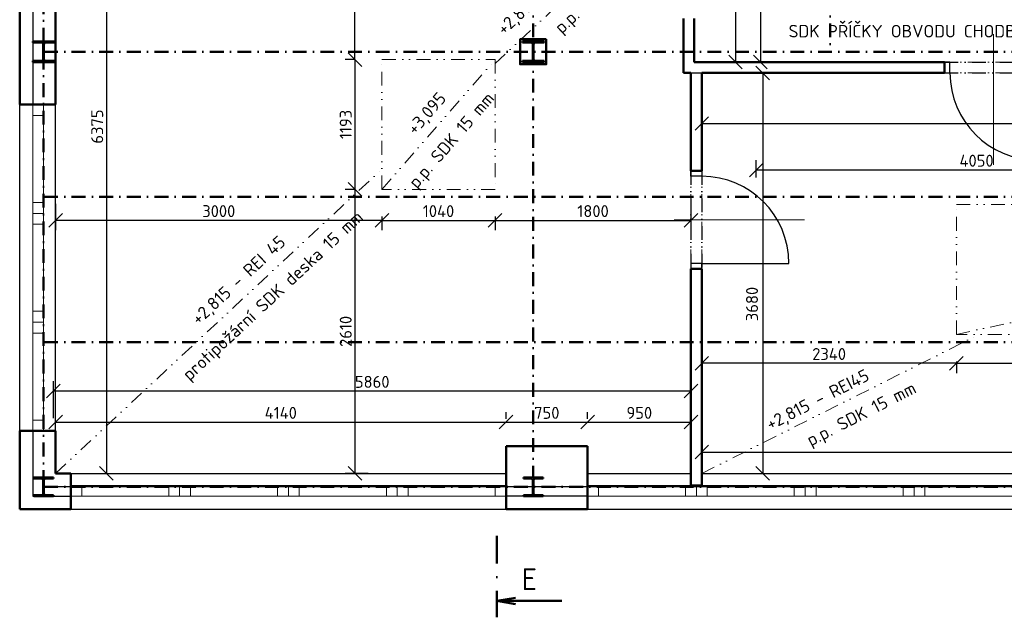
# Model space of a CAD drawing. Header units: millimetres. Extents: x -118752 to 407724, y -73278 to 155058.
# Tile 4 of 256: x -36040 to -26990, y -38981 to -33489. Entities that reach past the tile are written whole.
import ezdxf
from ezdxf.enums import TextEntityAlignment as Align

# ---------------------------------------------------------------- set-up
doc = ezdxf.new("R2010")
doc.units = ezdxf.units.MM
doc.header["$LTSCALE"] = 10
doc.linetypes.add('DASHDOT', pattern=[25.4, 12.7, -6.35, 0, -6.35])
doc.linetypes.add('DIVIDE', pattern=[31.75, 12.7, -6.35, 0, -6.35, 0, -6.35])
for name, color, linetype, lineweight in [('CKDVERE_', 7, 'Continuous', 25), ('CKDVERE_NADROVINOU', 1, 'DASHDOT', 18), ('CKDVERE_OSY', 1, 'Continuous', 18), ('CKDVERE_ZARUBNE_RAM', 5, 'Continuous', 25), ('CKKOTY', 3, 'Continuous', 25), ('CKOKNA', 1, 'Continuous', 18), ('CKPOPIS_POHLED', 3, 'Continuous', 25), ('CKREZY_OZNACENI', 4, 'DASHDOT', 50), ('CKSTENY_NADROVINOU', 7, 'DASHDOT', 25), ('CKSTENY_PODROVINOU', 7, 'Continuous', 25), ('CKSTENY_REZ', 6, 'Continuous', 50), ('CKTEXTY_MALE', 3, 'Continuous', 18), ('CSPROFILY_REZY', 4, 'Continuous', 50), ('podhledy', 7, 'Continuous', 20), ('pohledy', 7, 'Continuous', 25)]:
    doc.layers.add(name, color=color, linetype=linetype, lineweight=lineweight)
doc.styles.get("Standard").update_dxf_attribs({"font": 'isocpeur.ttf'})
doc.dimstyles.new('CADKON', dxfattribs={"dimscale": 50, "dimtxt": 2.2, "dimasz": 2.5, "dimexe": 1.8, "dimexo": 5, "dimgap": 0.6, "dimtad": 1, "dimrnd": 1, "dimtxsty": 'Standard', "dimblk1": 'OBLIQUE', "dimblk2": 'OBLIQUE', "dimsah": 1, "dimcen": 2.5, "dimadec": 1, "dimazin": 2, "dimtfac": 1, "dimtdec": 4, "dimtix": 1, "dimtmove": 2, "dimatfit": 3, "dimldrblk": 'OPEN30', "dimfxl": 5, "dimfxlon": 1, "dimtolj": 1, "dimarcsym": 0})

# ---------------------------------------------------------------- blocks, each defined once
blk = doc.blocks.new('CK_S_EXT_HEAHEA180')
for p, q in [((-90, 85.5), (90, 85.5)), ((-90, 85.5), (-90, 76)), ((-90, 76), (-18, 76)), ((-3, -61), (-3, 61)), ((3, -61), (3, 61)), ((90, 76), (18, 76)), ((90, 85.5), (90, 76)), ((-90, -85.5), (-90, -76)), ((-90, -76), (-18, -76)), ((-90, -85.5), (90, -85.5)), ((90, -76), (18, -76)), ((90, -85.5), (90, -76))]:
    blk.add_line(p, q)
for centre, start, end in [((-18, 61), 0, 90), ((18, 61), 90, 180), ((-18, -61), 270, 0), ((18, -61), 180, 270)]:
    blk.add_arc(centre, 15, start, end)
blk = doc.blocks.new('CK_S_EXT_HEAHEA200')
for p, q in [((-100, 95), (100, 95)), ((-100, 95), (-100, 85)), ((100, 95), (100, 85)), ((-100, 85), (-21.25, 85)), ((-3.25, -67), (-3.25, 67)), ((3.25, -67), (3.25, 67)), ((100, 85), (21.25, 85)), ((-100, -95), (-100, -85)), ((-100, -85), (-21.25, -85)), ((100, -85), (21.25, -85)), ((100, -95), (100, -85)), ((-100, -95), (100, -95))]:
    blk.add_line(p, q)
for centre, start, end in [((-21.25, 67), 0, 90), ((21.25, 67), 90, 180), ((-21.25, -67), 270, 0), ((21.25, -67), 180, 270)]:
    blk.add_arc(centre, 18, start, end)
blk = doc.blocks.new('_OBLIQUE')
at = {"color": 0, "linetype": 'ByBlock'}
blk.add_line((-0.5, -0.5), (0.5, 0.5), dxfattribs=at)
blk = doc.blocks.new('*D9862')
at = {"layer": 'CKKOTY', "color": 0, "lineweight": -2}
for p, q in [((-35460.5, -31283), (-35153.1, -31283)), ((-35243.1, -31283), (-35243.1, -37658.5)), ((-35460.5, -37658.5), (-35153.1, -37658.5))]:
    blk.add_line(p, q, dxfattribs=at)
at = {"layer": 'Defpoints', "color": 0}
for p in [(-35710.5, -31283), (-35710.5, -37658.5), (-35243.1, -37658.5)]:
    blk.add_point(p, dxfattribs=at)
at = {"layer": 'CKKOTY', "color": 0, "lineweight": -2, "xscale": 125, "yscale": 125, "zscale": 125}
for p, rotation in [((-35243.1, -31283), 90), ((-35243.1, -37658.5), 270)]:
    blk.add_blockref('_OBLIQUE', p, dxfattribs=dict(at, rotation=rotation))
at = {"layer": 'CKKOTY', "color": 0, "insert": (-35328.1, -34470.7), "char_height": 110, "attachment_point": 5, "rotation": 90}
blk.add_mtext('\\A1;6375', dxfattribs=at)
blk = doc.blocks.new('_Open30')
at = {"color": 0, "lineweight": -2}
for p, q in [((-1, 0.268), (0, 0)), ((0, 0), (-1, -0.268)), ((0, 0), (-1, 0))]:
    blk.add_line(p, q, dxfattribs=at)
blk = doc.blocks.new('*D9865')
at = {"layer": 'CKKOTY', "color": 0, "lineweight": -2}
for p, q in [((-35710.5, -37408.5), (-35710.5, -37097.2)), ((-31570.5, -37158.5), (-31570.5, -37097.2)), ((-35710.5, -37187.2), (-31570.5, -37187.2))]:
    blk.add_line(p, q, dxfattribs=at)
at = {"layer": 'Defpoints', "color": 0}
for p in [(-31570.5, -37187.2), (-31570.5, -37408.5), (-35710.5, -37658.5)]:
    blk.add_point(p, dxfattribs=at)
at = {"layer": 'CKKOTY', "color": 0, "lineweight": -2, "xscale": 125, "yscale": 125, "zscale": 125, "rotation": 180}
blk.add_blockref('_OBLIQUE', (-35710.5, -37187.2), dxfattribs=at)
at = {"layer": 'CKKOTY', "color": 0, "lineweight": -2, "xscale": 125, "yscale": 125, "zscale": 125}
blk.add_blockref('_OBLIQUE', (-31570.5, -37187.2), dxfattribs=at)
at = {"layer": 'CKKOTY', "color": 0, "insert": (-33640.5, -37102.2), "char_height": 110, "attachment_point": 5}
blk.add_mtext('\\A1;4140', dxfattribs=at)
blk = doc.blocks.new('*D9866')
at = {"layer": 'CKKOTY', "color": 0, "lineweight": -2}
for p, q in [((-31570.5, -37158.5), (-31570.5, -37097.2)), ((-30820.5, -37158.5), (-30820.5, -37097.2)), ((-31570.5, -37187.2), (-30820.5, -37187.2))]:
    blk.add_line(p, q, dxfattribs=at)
at = {"layer": 'Defpoints', "color": 0}
for p in [(-30820.5, -37187.2), (-31570.5, -37408.5), (-30820.5, -37408.5)]:
    blk.add_point(p, dxfattribs=at)
at = {"layer": 'CKKOTY', "color": 0, "lineweight": -2, "xscale": 125, "yscale": 125, "zscale": 125, "rotation": 180}
blk.add_blockref('_OBLIQUE', (-31570.5, -37187.2), dxfattribs=at)
at = {"layer": 'CKKOTY', "color": 0, "lineweight": -2, "xscale": 125, "yscale": 125, "zscale": 125}
blk.add_blockref('_OBLIQUE', (-30820.5, -37187.2), dxfattribs=at)
at = {"layer": 'CKKOTY', "color": 0, "insert": (-31195.5, -37102.2), "char_height": 110, "attachment_point": 5}
blk.add_mtext('\\A1;750', dxfattribs=at)
blk = doc.blocks.new('*D9867')
at = {"layer": 'CKKOTY', "color": 0, "lineweight": -2}
for p, q in [((-30820.5, -37158.5), (-30820.5, -37097.2)), ((-29870.5, -37408.5), (-29870.5, -37097.2)), ((-30820.5, -37187.2), (-29870.5, -37187.2))]:
    blk.add_line(p, q, dxfattribs=at)
at = {"layer": 'Defpoints', "color": 0}
for p in [(-29870.5, -37187.2), (-30820.5, -37408.5), (-29870.5, -37658.5)]:
    blk.add_point(p, dxfattribs=at)
at = {"layer": 'CKKOTY', "color": 0, "lineweight": -2, "xscale": 125, "yscale": 125, "zscale": 125, "rotation": 180}
blk.add_blockref('_OBLIQUE', (-30820.5, -37187.2), dxfattribs=at)
at = {"layer": 'CKKOTY', "color": 0, "lineweight": -2, "xscale": 125, "yscale": 125, "zscale": 125}
blk.add_blockref('_OBLIQUE', (-29870.5, -37187.2), dxfattribs=at)
at = {"layer": 'CKKOTY', "color": 0, "insert": (-30345.5, -37102.2), "char_height": 110, "attachment_point": 5}
blk.add_mtext('\\A1;950', dxfattribs=at)
blk = doc.blocks.new('*D9868')
at = {"layer": 'CKKOTY', "color": 0, "lineweight": -2}
for p, q in [((-35730.5, -37152.3), (-35730.5, -36812.3)), ((-29870.5, -37152.3), (-29870.5, -36812.3)), ((-29870.5, -36902.3), (-35730.5, -36902.3))]:
    blk.add_line(p, q, dxfattribs=at)
at = {"layer": 'Defpoints', "color": 0}
for p in [(-35730.5, -36902.3), (-35730.5, -37658.5), (-29870.5, -37658.5)]:
    blk.add_point(p, dxfattribs=at)
at = {"layer": 'CKKOTY', "color": 0, "lineweight": -2, "xscale": 125, "yscale": 125, "zscale": 125, "rotation": 180}
blk.add_blockref('_OBLIQUE', (-35730.5, -36902.3), dxfattribs=at)
at = {"layer": 'CKKOTY', "color": 0, "lineweight": -2, "xscale": 125, "yscale": 125, "zscale": 125}
blk.add_blockref('_OBLIQUE', (-29870.5, -36902.3), dxfattribs=at)
at = {"layer": 'CKKOTY', "color": 0, "insert": (-32800.5, -36817.3), "char_height": 110, "attachment_point": 5}
blk.add_mtext('\\A1;5860', dxfattribs=at)
blk = doc.blocks.new('*D9869')
at = {"layer": 'CKKOTY', "color": 0, "lineweight": -2}
for p, q in [((-32710.5, -35298), (-32710.5, -35423)), ((-32710.5, -35333), (-31670.5, -35333)), ((-31670.5, -35298), (-31670.5, -35423))]:
    blk.add_line(p, q, dxfattribs=at)
at = {"layer": 'Defpoints', "color": 0}
for p in [(-32710.5, -35048), (-31670.5, -35048), (-31670.5, -35333)]:
    blk.add_point(p, dxfattribs=at)
at = {"layer": 'CKKOTY', "color": 0, "lineweight": -2, "xscale": 125, "yscale": 125, "zscale": 125, "rotation": 180}
blk.add_blockref('_OBLIQUE', (-32710.5, -35333), dxfattribs=at)
at = {"layer": 'CKKOTY', "color": 0, "lineweight": -2, "xscale": 125, "yscale": 125, "zscale": 125}
blk.add_blockref('_OBLIQUE', (-31670.5, -35333), dxfattribs=at)
at = {"layer": 'CKKOTY', "color": 0, "insert": (-32190.5, -35248), "char_height": 110, "attachment_point": 5}
blk.add_mtext('\\A1;1040', dxfattribs=at)
blk = doc.blocks.new('*D9870')
at = {"layer": 'CKKOTY', "color": 0, "lineweight": -2}
for p, q in [((-29870.5, -35178), (-29870.5, -35423)), ((-31670.5, -35298), (-31670.5, -35423)), ((-31670.5, -35333), (-29870.5, -35333))]:
    blk.add_line(p, q, dxfattribs=at)
at = {"layer": 'Defpoints', "color": 0}
for p in [(-29870.5, -34928), (-31670.5, -35048), (-29870.5, -35333)]:
    blk.add_point(p, dxfattribs=at)
at = {"layer": 'CKKOTY', "color": 0, "lineweight": -2, "xscale": 125, "yscale": 125, "zscale": 125, "rotation": 180}
blk.add_blockref('_OBLIQUE', (-31670.5, -35333), dxfattribs=at)
at = {"layer": 'CKKOTY', "color": 0, "lineweight": -2, "xscale": 125, "yscale": 125, "zscale": 125}
blk.add_blockref('_OBLIQUE', (-29870.5, -35333), dxfattribs=at)
at = {"layer": 'CKKOTY', "color": 0, "insert": (-30770.5, -35248), "char_height": 110, "attachment_point": 5}
blk.add_mtext('\\A1;1800', dxfattribs=at)
blk = doc.blocks.new('*D9871')
at = {"layer": 'CKKOTY', "color": 0, "lineweight": -2}
for p, q in [((-35710.5, -35181.5), (-35710.5, -35423)), ((-32710.5, -35333), (-35710.5, -35333)), ((-32710.5, -35298), (-32710.5, -35423))]:
    blk.add_line(p, q, dxfattribs=at)
at = {"layer": 'Defpoints', "color": 0}
for p in [(-35710.5, -34931.5), (-32710.5, -35048), (-35710.5, -35333)]:
    blk.add_point(p, dxfattribs=at)
at = {"layer": 'CKKOTY', "color": 0, "lineweight": -2, "xscale": 125, "yscale": 125, "zscale": 125, "rotation": 180}
blk.add_blockref('_OBLIQUE', (-35710.5, -35333), dxfattribs=at)
at = {"layer": 'CKKOTY', "color": 0, "lineweight": -2, "xscale": 125, "yscale": 125, "zscale": 125}
blk.add_blockref('_OBLIQUE', (-32710.5, -35333), dxfattribs=at)
at = {"layer": 'CKKOTY', "color": 0, "insert": (-34210.5, -35248), "char_height": 110, "attachment_point": 5}
blk.add_mtext('\\A1;3000', dxfattribs=at)
blk = doc.blocks.new('*D9872')
at = {"layer": 'CKKOTY', "color": 0, "lineweight": -2}
for p, q in [((-32960.5, -33855), (-33049, -33855)), ((-32959, -33855), (-32959, -35048)), ((-32960.5, -35048), (-33049, -35048))]:
    blk.add_line(p, q, dxfattribs=at)
at = {"layer": 'Defpoints', "color": 0}
for p in [(-32710.5, -33855), (-32959, -35048), (-32710.5, -35048)]:
    blk.add_point(p, dxfattribs=at)
at = {"layer": 'CKKOTY', "color": 0, "lineweight": -2, "xscale": 125, "yscale": 125, "zscale": 125}
for p, rotation in [((-32959, -33855), 90), ((-32959, -35048), 270)]:
    blk.add_blockref('_OBLIQUE', p, dxfattribs=dict(at, rotation=rotation))
at = {"layer": 'CKKOTY', "color": 0, "insert": (-33044, -34451.5), "char_height": 110, "attachment_point": 5, "rotation": 90}
blk.add_mtext('\\A1;1193', dxfattribs=at)
blk = doc.blocks.new('*D9873')
at = {"layer": 'CKKOTY', "color": 0, "lineweight": -2}
for p, q in [((-32960.5, -35048), (-33049, -35048)), ((-32959, -35048), (-32959, -37658.5)), ((-32836.3, -37658.5), (-33049, -37658.5))]:
    blk.add_line(p, q, dxfattribs=at)
at = {"layer": 'Defpoints', "color": 0}
for p in [(-32710.5, -35048), (-32959, -37658.5), (-32586.3, -37658.5)]:
    blk.add_point(p, dxfattribs=at)
at = {"layer": 'CKKOTY', "color": 0, "lineweight": -2, "xscale": 125, "yscale": 125, "zscale": 125}
for p, rotation in [((-32959, -35048), 90), ((-32959, -37658.5), 270)]:
    blk.add_blockref('_OBLIQUE', p, dxfattribs=dict(at, rotation=rotation))
at = {"layer": 'CKKOTY', "color": 0, "insert": (-33044, -36353.2), "char_height": 110, "attachment_point": 5, "rotation": 90}
blk.add_mtext('\\A1;2610', dxfattribs=at)
blk = doc.blocks.new('*D9874')
at = {"layer": 'CKKOTY', "color": 0, "lineweight": -2}
for p, q in [((-32709, -32278), (-33049, -32278)), ((-32959, -33855), (-32959, -32278)), ((-32960.5, -33855), (-33049, -33855))]:
    blk.add_line(p, q, dxfattribs=at)
at = {"layer": 'Defpoints', "color": 0}
for p in [(-32959, -32278), (-31990.5, -32278), (-32710.5, -33855)]:
    blk.add_point(p, dxfattribs=at)
at = {"layer": 'CKKOTY', "color": 0, "lineweight": -2, "xscale": 125, "yscale": 125, "zscale": 125}
for p, rotation in [((-32959, -32278), 90), ((-32959, -33855), 270)]:
    blk.add_blockref('_OBLIQUE', p, dxfattribs=dict(at, rotation=rotation))
at = {"layer": 'CKKOTY', "color": 0, "insert": (-33044, -33066.5), "char_height": 110, "attachment_point": 5, "rotation": 90}
blk.add_mtext('\\A1;1577', dxfattribs=at)
blk = doc.blocks.new('*D9876')
at = {"layer": 'CKKOTY', "color": 0, "lineweight": -2}
for p, q in [((-27430.5, -36631), (-27430.5, -36736.5)), ((-27430.5, -36646.5), (-21930.5, -36646.5)), ((-21930.5, -36631), (-21930.5, -36736.5))]:
    blk.add_line(p, q, dxfattribs=at)
at = {"layer": 'Defpoints', "color": 0}
for p in [(-27430.5, -36381), (-21930.5, -36381), (-21930.5, -36646.5)]:
    blk.add_point(p, dxfattribs=at)
at = {"layer": 'CKKOTY', "color": 0, "lineweight": -2, "xscale": 125, "yscale": 125, "zscale": 125, "rotation": 180}
blk.add_blockref('_OBLIQUE', (-27430.5, -36646.5), dxfattribs=at)
at = {"layer": 'CKKOTY', "color": 0, "lineweight": -2, "xscale": 125, "yscale": 125, "zscale": 125}
blk.add_blockref('_OBLIQUE', (-21930.5, -36646.5), dxfattribs=at)
at = {"layer": 'CKKOTY', "color": 0, "insert": (-24680.5, -36561.5), "char_height": 110, "attachment_point": 5}
blk.add_mtext('\\A1;5500', dxfattribs=at)
blk = doc.blocks.new('*D9878')
at = {"layer": 'CKKOTY', "color": 0, "lineweight": -2}
for p, q in [((-29770.5, -36581.9), (-29770.5, -36736.5)), ((-27430.5, -36646.5), (-29770.5, -36646.5)), ((-27430.5, -36631), (-27430.5, -36736.5))]:
    blk.add_line(p, q, dxfattribs=at)
at = {"layer": 'Defpoints', "color": 0}
for p in [(-29770.5, -36331.9), (-27430.5, -36381), (-29770.5, -36646.5)]:
    blk.add_point(p, dxfattribs=at)
at = {"layer": 'CKKOTY', "color": 0, "lineweight": -2, "xscale": 125, "yscale": 125, "zscale": 125, "rotation": 180}
blk.add_blockref('_OBLIQUE', (-29770.5, -36646.5), dxfattribs=at)
at = {"layer": 'CKKOTY', "color": 0, "lineweight": -2, "xscale": 125, "yscale": 125, "zscale": 125}
blk.add_blockref('_OBLIQUE', (-27430.5, -36646.5), dxfattribs=at)
at = {"layer": 'CKKOTY', "color": 0, "insert": (-28600.5, -36561.5), "char_height": 110, "attachment_point": 5}
blk.add_mtext('\\A1;2340', dxfattribs=at)
blk = doc.blocks.new('*D9879')
at = {"layer": 'CKKOTY', "color": 0, "lineweight": -2}
for p, q in [((-29770.5, -37408.5), (-29770.5, -37373.1)), ((-19430.5, -37408.5), (-19430.5, -37373.1)), ((-29770.5, -37463.1), (-19430.5, -37463.1))]:
    blk.add_line(p, q, dxfattribs=at)
at = {"layer": 'Defpoints', "color": 0}
for p in [(-19430.5, -37463.1), (-29770.5, -37658.5), (-19430.5, -37658.5)]:
    blk.add_point(p, dxfattribs=at)
at = {"layer": 'CKKOTY', "color": 0, "lineweight": -2, "xscale": 125, "yscale": 125, "zscale": 125, "rotation": 180}
blk.add_blockref('_OBLIQUE', (-29770.5, -37463.1), dxfattribs=at)
at = {"layer": 'CKKOTY', "color": 0, "lineweight": -2, "xscale": 125, "yscale": 125, "zscale": 125}
blk.add_blockref('_OBLIQUE', (-19430.5, -37463.1), dxfattribs=at)
at = {"layer": 'CKKOTY', "color": 0, "insert": (-24600.5, -37378.1), "char_height": 110, "attachment_point": 5}
blk.add_mtext('\\A1;10340', dxfattribs=at)
blk = doc.blocks.new('*D9890')
at = {"layer": 'CKKOTY', "color": 0, "lineweight": -2}
for p, q in [((-29460.8, -33978), (-29120.8, -33978)), ((-29210.8, -33978), (-29210.8, -37658.5)), ((-29460.8, -37658.5), (-29120.8, -37658.5))]:
    blk.add_line(p, q, dxfattribs=at)
at = {"layer": 'Defpoints', "color": 0}
for p in [(-29770.5, -33978), (-29770.5, -37658.5), (-29210.8, -37658.5)]:
    blk.add_point(p, dxfattribs=at)
at = {"layer": 'CKKOTY', "color": 0, "lineweight": -2, "xscale": 125, "yscale": 125, "zscale": 125}
for p, rotation in [((-29210.8, -33978), 90), ((-29210.8, -37658.5), 270)]:
    blk.add_blockref('_OBLIQUE', p, dxfattribs=dict(at, rotation=rotation))
at = {"layer": 'CKKOTY', "color": 0, "insert": (-29309.4, -36101.5), "char_height": 110, "attachment_point": 5, "rotation": 90}
blk.add_mtext('\\A1;3680', dxfattribs=at)
blk = doc.blocks.new('*D9891')
at = {"layer": 'CKKOTY', "color": 0, "lineweight": -2}
for p, q in [((-29770.5, -34228), (-29770.5, -34532.8)), ((-23200.5, -34228), (-23200.5, -34532.8)), ((-29770.5, -34442.8), (-23200.5, -34442.8))]:
    blk.add_line(p, q, dxfattribs=at)
at = {"layer": 'Defpoints', "color": 0}
for p in [(-29770.5, -33978), (-23200.5, -33978), (-23200.5, -34442.8)]:
    blk.add_point(p, dxfattribs=at)
at = {"layer": 'CKKOTY', "color": 0, "lineweight": -2, "xscale": 125, "yscale": 125, "zscale": 125, "rotation": 180}
blk.add_blockref('_OBLIQUE', (-29770.5, -34442.8), dxfattribs=at)
at = {"layer": 'CKKOTY', "color": 0, "lineweight": -2, "xscale": 125, "yscale": 125, "zscale": 125}
blk.add_blockref('_OBLIQUE', (-23200.5, -34442.8), dxfattribs=at)
at = {"layer": 'CKKOTY', "color": 0, "insert": (-26485.5, -34357.8), "char_height": 110, "attachment_point": 5}
blk.add_mtext('\\A1;6570', dxfattribs=at)
blk = doc.blocks.new('*D9983')
at = {"layer": 'CKKOTY', "color": 0, "lineweight": -2}
for p, q in [((-29590.5, -29278), (-29371.1, -29278)), ((-29461.1, -29278), (-29461.1, -33878)), ((-29590.5, -33878), (-29371.1, -33878))]:
    blk.add_line(p, q, dxfattribs=at)
at = {"layer": 'Defpoints', "color": 0}
for p in [(-29840.5, -29278), (-29840.5, -33878), (-29461.1, -33878)]:
    blk.add_point(p, dxfattribs=at)
at = {"layer": 'CKKOTY', "color": 0, "lineweight": -2, "xscale": 125, "yscale": 125, "zscale": 125}
for p, rotation in [((-29461.1, -29278), 90), ((-29461.1, -33878), 270)]:
    blk.add_blockref('_OBLIQUE', p, dxfattribs=dict(at, rotation=rotation))
at = {"layer": 'CKKOTY', "color": 0, "insert": (-29546.1, -31578), "char_height": 110, "attachment_point": 5, "rotation": 90}
blk.add_mtext('\\A1;4600', dxfattribs=at)
blk = doc.blocks.new('*D9985')
at = {"layer": 'CKKOTY', "color": 0, "lineweight": -2}
for p, q in [((-28982.7, -32308), (-29322.7, -32308)), ((-29232.7, -32308), (-29232.7, -33878)), ((-28982.7, -33878), (-29322.7, -33878))]:
    blk.add_line(p, q, dxfattribs=at)
at = {"layer": 'Defpoints', "color": 0}
for p in [(-28540.5, -32308), (-29232.7, -33878), (-28540.5, -33878)]:
    blk.add_point(p, dxfattribs=at)
at = {"layer": 'CKKOTY', "color": 0, "lineweight": -2, "xscale": 125, "yscale": 125, "zscale": 125}
for p, rotation in [((-29232.7, -32308), 90), ((-29232.7, -33878), 270)]:
    blk.add_blockref('_OBLIQUE', p, dxfattribs=dict(at, rotation=rotation))
at = {"layer": 'CKKOTY', "color": 0, "insert": (-29317.7, -33093), "char_height": 110, "attachment_point": 5, "rotation": 90}
blk.add_mtext('\\A1;1570', dxfattribs=at)
blk = doc.blocks.new('*D10197')
at = {"layer": 'CKKOTY', "color": 0, "lineweight": -2}
for p, q in [((-29270.5, -34938), (-29270.5, -34779.7)), ((-25220.5, -34938), (-25220.5, -34779.7)), ((-29270.5, -34869.7), (-25220.5, -34869.7))]:
    blk.add_line(p, q, dxfattribs=at)
at = {"layer": 'Defpoints', "color": 0}
for p in [(-25220.5, -34869.7), (-29270.5, -35188), (-25220.5, -35188)]:
    blk.add_point(p, dxfattribs=at)
at = {"layer": 'CKKOTY', "color": 0, "lineweight": -2, "xscale": 125, "yscale": 125, "zscale": 125, "rotation": 180}
blk.add_blockref('_OBLIQUE', (-29270.5, -34869.7), dxfattribs=at)
at = {"layer": 'CKKOTY', "color": 0, "lineweight": -2, "xscale": 125, "yscale": 125, "zscale": 125}
blk.add_blockref('_OBLIQUE', (-25220.5, -34869.7), dxfattribs=at)
at = {"layer": 'CKKOTY', "color": 0, "insert": (-27245.5, -34784.7), "char_height": 110, "attachment_point": 5}
blk.add_mtext('\\A1;4050', dxfattribs=at)

msp = doc.modelspace()

# ---------------------------------------------------------------- linework, layer by layer
at = {"layer": 'CKDVERE_'}
msp.add_line((-29770.468, -35727.981), (-28970.468, -35727.981), dxfattribs=at)
for centre, start, end in [((-26690.468, -33977.981), 180, 270), ((-29770.468, -35727.981), 0, 90)]:
    msp.add_arc(centre, 800, start, end, dxfattribs=at)
at = {"layer": 'CKDVERE_NADROVINOU'}
for p, q in [((-26690.468, -33877.981), (-27490.468, -33877.981)), ((-26690.468, -33977.981), (-27490.468, -33977.981)), ((-29870.468, -35727.981), (-29870.468, -34927.981)), ((-29770.468, -35727.981), (-29770.468, -34927.981))]:
    msp.add_line(p, q, dxfattribs=at)
at = {"layer": 'CKDVERE_OSY'}
for p, q in [((-27090.468, -34822.981), (-27090.468, -33622.981)), ((-30025.468, -35327.981), (-28825.468, -35327.981))]:
    msp.add_line(p, q, dxfattribs=at)
at = {"layer": 'CKDVERE_ZARUBNE_RAM'}
for p, q in [((-27490.468, -33877.981), (-27540.468, -33877.981)), ((-27540.468, -33877.981), (-27540.468, -33977.981)), ((-27490.468, -33977.981), (-27490.468, -33877.981)), ((-27540.468, -33977.981), (-27490.468, -33977.981)), ((-29870.468, -34927.981), (-29870.468, -34877.981)), ((-29870.468, -34877.981), (-29770.468, -34877.981)), ((-29770.468, -34927.981), (-29870.468, -34927.981)), ((-29770.468, -34877.981), (-29770.468, -34927.981)), ((-29770.468, -35727.981), (-29870.468, -35727.981)), ((-29870.468, -35727.981), (-29870.468, -35777.981)), ((-29770.468, -35777.981), (-29770.468, -35727.981)), ((-29870.468, -35777.981), (-29770.468, -35777.981))]:
    msp.add_line(p, q, dxfattribs=at)
at = {"layer": 'CKOKNA'}
for p, q in [((-35920.468, -34368.481), (-35920.468, -34268.481)), ((-35920.468, -34268.481), (-35820.468, -34268.481)), ((-35820.468, -34368.481), (-35820.468, -34268.481)), ((-35920.468, -35168.481), (-35920.468, -34368.481)), ((-35920.468, -34368.481), (-35820.468, -34368.481)), ((-35820.468, -35168.481), (-35820.468, -34368.481)), ((-35920.468, -35168.481), (-35820.468, -35168.481)), ((-35920.468, -35168.481), (-35920.468, -35268.481)), ((-35820.468, -35168.481), (-35820.468, -35268.481)), ((-35920.468, -35268.481), (-35820.468, -35268.481)), ((-35920.468, -35268.481), (-35920.468, -35368.481)), ((-35820.468, -35268.481), (-35820.468, -35368.481)), ((-35920.468, -36168.481), (-35920.468, -35368.481)), ((-35920.468, -35368.481), (-35820.468, -35368.481)), ((-35820.468, -36168.481), (-35820.468, -35368.481)), ((-35920.468, -36168.481), (-35820.468, -36168.481)), ((-35920.468, -36168.481), (-35920.468, -36268.481)), ((-35820.468, -36168.481), (-35820.468, -36268.481)), ((-35920.468, -36268.481), (-35820.468, -36268.481)), ((-35920.468, -36268.481), (-35920.468, -36368.481)), ((-35820.468, -36268.481), (-35820.468, -36368.481)), ((-35920.468, -37168.481), (-35920.468, -36368.481)), ((-35920.468, -36368.481), (-35820.468, -36368.481)), ((-35820.468, -37168.481), (-35820.468, -36368.481)), ((-35920.468, -37168.481), (-35820.468, -37168.481)), ((-35920.468, -37168.481), (-35920.468, -37268.481)), ((-35820.468, -37168.481), (-35820.468, -37268.481)), ((-35920.468, -37268.481), (-35820.468, -37268.481)), ((-35470.468, -37768.481), (-35570.468, -37768.481)), ((-35570.468, -37868.481), (-35570.468, -37768.481)), ((-35470.468, -37768.481), (-34670.468, -37768.481)), ((-35470.468, -37868.481), (-35470.468, -37768.481)), ((-34570.468, -37768.481), (-34670.468, -37768.481)), ((-34670.468, -37868.481), (-34670.468, -37768.481)), ((-34570.468, -37868.481), (-34570.468, -37768.481)), ((-34470.468, -37768.481), (-34570.468, -37768.481)), ((-34470.468, -37768.481), (-33670.468, -37768.481)), ((-34470.468, -37868.481), (-34470.468, -37768.481)), ((-33570.468, -37768.481), (-33670.468, -37768.481)), ((-33670.468, -37868.481), (-33670.468, -37768.481)), ((-33570.468, -37868.481), (-33570.468, -37768.481)), ((-33470.468, -37768.481), (-33570.468, -37768.481)), ((-33470.468, -37768.481), (-32670.468, -37768.481)), ((-33470.468, -37868.481), (-33470.468, -37768.481)), ((-32570.468, -37768.481), (-32670.468, -37768.481)), ((-32670.468, -37868.481), (-32670.468, -37768.481)), ((-32570.468, -37868.481), (-32570.468, -37768.481)), ((-32470.468, -37768.481), (-32570.468, -37768.481)), ((-32470.468, -37768.481), (-31670.468, -37768.481)), ((-32470.468, -37868.481), (-32470.468, -37768.481)), ((-31670.468, -37868.481), (-31670.468, -37768.481)), ((-31670.468, -37768.481), (-31570.468, -37768.481)), ((-31570.468, -37868.481), (-31570.468, -37768.481)), ((-30720.468, -37768.481), (-30820.468, -37768.481)), ((-30820.468, -37868.481), (-30820.468, -37768.481)), ((-30720.468, -37768.481), (-29920.468, -37768.481)), ((-30720.468, -37868.481), (-30720.468, -37768.481)), ((-29820.468, -37768.481), (-29920.468, -37768.481)), ((-29920.468, -37868.481), (-29920.468, -37768.481)), ((-29820.468, -37868.481), (-29820.468, -37768.481)), ((-29720.468, -37768.481), (-29820.468, -37768.481)), ((-29720.468, -37768.481), (-28920.468, -37768.481)), ((-29720.468, -37868.481), (-29720.468, -37768.481)), ((-28820.468, -37768.481), (-28920.468, -37768.481)), ((-28920.468, -37868.481), (-28920.468, -37768.481)), ((-28820.468, -37868.481), (-28820.468, -37768.481)), ((-28720.468, -37768.481), (-28820.468, -37768.481)), ((-28720.468, -37768.481), (-27920.468, -37768.481)), ((-28720.468, -37868.481), (-28720.468, -37768.481)), ((-27820.468, -37768.481), (-27920.468, -37768.481)), ((-27920.468, -37868.481), (-27920.468, -37768.481)), ((-27820.468, -37868.481), (-27820.468, -37768.481)), ((-27720.468, -37768.481), (-27820.468, -37768.481)), ((-27720.468, -37768.481), (-26920.468, -37768.481)), ((-27720.468, -37868.481), (-27720.468, -37768.481)), ((-35470.468, -37868.481), (-35570.468, -37868.481)), ((-35470.468, -37868.481), (-34670.468, -37868.481)), ((-34570.468, -37868.481), (-34670.468, -37868.481)), ((-34470.468, -37868.481), (-34570.468, -37868.481)), ((-34470.468, -37868.481), (-33670.468, -37868.481)), ((-33570.468, -37868.481), (-33670.468, -37868.481)), ((-33470.468, -37868.481), (-33570.468, -37868.481)), ((-33470.468, -37868.481), (-32670.468, -37868.481)), ((-32570.468, -37868.481), (-32670.468, -37868.481)), ((-32470.468, -37868.481), (-32570.468, -37868.481)), ((-32470.468, -37868.481), (-31670.468, -37868.481)), ((-31670.468, -37868.481), (-31570.468, -37868.481)), ((-30720.468, -37868.481), (-30820.468, -37868.481)), ((-30720.468, -37868.481), (-29920.468, -37868.481)), ((-29820.468, -37868.481), (-29920.468, -37868.481)), ((-29720.468, -37868.481), (-29820.468, -37868.481)), ((-29720.468, -37868.481), (-28920.468, -37868.481)), ((-28820.468, -37868.481), (-28920.468, -37868.481)), ((-28720.468, -37868.481), (-28820.468, -37868.481)), ((-28720.468, -37868.481), (-27920.468, -37868.481)), ((-27820.468, -37868.481), (-27920.468, -37868.481)), ((-27720.468, -37868.481), (-27820.468, -37868.481)), ((-27720.468, -37868.481), (-26920.468, -37868.481))]:
    msp.add_line(p, q, dxfattribs=at)
at = {"layer": 'CKREZY_OZNACENI', "ltscale": 2}
msp.add_line((-31656.151, -38231.185), (-31656.151, -38981.185), dxfattribs=at)
at = {"layer": 'CKREZY_OZNACENI', "linetype": 'Continuous'}
for q in [(-31483.809, -38800.796), (-31056.151, -38831.185), (-31483.809, -38861.573)]:
    msp.add_line((-31656.151, -38831.185), q, dxfattribs=at)
at = {"layer": 'CKSTENY_NADROVINOU'}
for p, q in [((-27540.468, -33877.981), (-26640.468, -33877.981)), ((-27540.468, -33977.981), (-26640.468, -33977.981)), ((-29870.468, -34877.981), (-29870.468, -35777.981)), ((-29770.468, -34877.981), (-29770.468, -35777.981))]:
    msp.add_line(p, q, dxfattribs=at)
at = {"layer": 'CKSTENY_PODROVINOU'}
for p, q in [((-35920.468, -32282.981), (-35920.468, -34268.481)), ((-36040.468, -37268.481), (-36040.468, -34268.481)), ((-35920.468, -34268.481), (-36040.468, -34268.481)), ((-35710.468, -37268.481), (-35710.468, -34268.481)), ((-35920.468, -37268.481), (-36040.468, -37268.481)), ((-35920.468, -37268.481), (-35920.468, -37868.481)), ((-35570.468, -37658.481), (-31570.468, -37658.481)), ((-30820.468, -37658.481), (-29870.468, -37658.481)), ((-29770.468, -37658.481), (-25820.468, -37658.481)), ((-35920.468, -37868.481), (-35570.468, -37868.481)), ((-35570.468, -37868.481), (-35570.468, -37988.481)), ((-30820.468, -37868.481), (-31570.468, -37868.481)), ((-31570.468, -37868.481), (-31570.468, -37988.481)), ((-30820.468, -37868.481), (-30820.468, -37988.481)), ((-35570.468, -37988.481), (-31570.468, -37988.481)), ((-30820.468, -37988.481), (-25820.468, -37988.481))]:
    msp.add_line(p, q, dxfattribs=at)
at = {"layer": 'CKSTENY_PODROVINOU', "color": 0, "linetype": 'Continuous'}
msp.add_line((-29870.468, -33977.981), (-29770.468, -33977.981), dxfattribs=at)
at = {"layer": 'CKSTENY_REZ'}
for p, q in [((-36040.468, -32282.981), (-36040.468, -34268.481)), ((-35710.468, -32282.981), (-35710.468, -34268.481)), ((-29940.468, -33477.979), (-29940.468, -33977.981)), ((-29840.468, -33477.979), (-29840.468, -33877.981)), ((-29840.468, -33877.981), (-27540.468, -33877.981)), ((-27540.468, -33877.981), (-27540.468, -33977.981)), ((-29940.468, -33977.981), (-29870.468, -33977.981)), ((-29870.468, -33977.981), (-29870.468, -34877.981)), ((-29770.468, -33977.981), (-27540.468, -33977.981)), ((-29770.468, -33977.981), (-29770.468, -34877.981)), ((-36040.468, -34268.481), (-35710.468, -34268.481)), ((-29770.468, -34877.981), (-29870.468, -34877.981)), ((-29870.468, -35777.981), (-29870.468, -37768.481)), ((-29770.468, -35777.981), (-29870.468, -35777.981)), ((-29770.468, -35777.981), (-29770.468, -37768.481)), ((-36040.468, -37268.481), (-35710.468, -37268.481)), ((-36040.468, -37268.481), (-36040.468, -37988.481)), ((-35710.468, -37268.481), (-35710.468, -37658.481)), ((-31570.468, -37658.481), (-31570.468, -37408.481)), ((-30820.468, -37408.481), (-31570.468, -37408.481)), ((-30820.468, -37408.481), (-30820.468, -37658.481)), ((-35570.468, -37658.481), (-35710.468, -37658.481)), ((-35570.468, -37988.481), (-35570.468, -37658.481)), ((-31570.468, -37988.481), (-31570.468, -37658.481)), ((-30820.468, -37988.481), (-30820.468, -37658.481)), ((-29770.468, -37768.481), (-29870.468, -37768.481)), ((-35570.468, -37988.481), (-36040.468, -37988.481)), ((-30820.468, -37988.481), (-31570.468, -37988.481))]:
    msp.add_line(p, q, dxfattribs=at)
msp.add_lwpolyline([(-31200.468, -33667.981), (-31440.468, -33667.981), (-31440.468, -33897.981), (-31200.468, -33897.981)], close=True, dxfattribs=at)
at = {"layer": 'CSPROFILY_REZY', "linetype": 'DASHDOT'}
for p, q in [((-31320.468, -27932.981), (-31320.468, -37697.481)), ((-28590.468, -27932.981), (-28590.468, -33784.981)), ((-35820.468, -28227.981), (-35820.468, -37697.481)), ((-35817.218, -33784.981), (-19415.468, -33784.981)), ((-35817.218, -35117.981), (-19320.468, -35117.981)), ((-35817.218, -36450.981), (-19320.468, -36450.981)), ((-35817.468, -37782.981), (-19323.468, -37782.981))]:
    msp.add_line(p, q, dxfattribs=at)
at = {"layer": 'podhledy', "linetype": 'DIVIDE'}
for p, q in [((-31670.468, -33891.195), (-29940.468, -32277.976)), ((-32710.468, -35047.981), (-31670.468, -33854.981)), ((-35710.468, -37658.481), (-32710.468, -34860.992)), ((-27430.468, -36380.981), (-21930.468, -35187.981)), ((-29770.468, -37658.481), (-27220.647, -36380.981))]:
    msp.add_line(p, q, dxfattribs=at)
msp.add_lwpolyline([(-32710.468, -33854.981), (-31670.468, -33854.981), (-31670.468, -35047.981), (-32710.468, -35047.981)], close=True, dxfattribs=at)
msp.add_lwpolyline([(-23200.468, -35187.981), (-21930.468, -35187.981), (-21930.468, -36380.981), (-27430.468, -36380.981), (-27430.468, -35187.981), (-25220.468, -35187.981)], dxfattribs=at)
at = {"layer": 'pohledy'}
msp.add_line((-19323.468, -37782.981), (-35817.468, -37782.981), dxfattribs=at)

# ---------------------------------------------------------------- block references
at = {"layer": 'CSPROFILY_REZY'}
for name, p in [('CK_S_EXT_HEAHEA200', (-35820.468, -33782.981)), ('CK_S_EXT_HEAHEA200', (-35820.468, -33782.981)), ('CK_S_EXT_HEAHEA200', (-31320.468, -33782.981)), ('CK_S_EXT_HEAHEA200', (-31320.468, -33782.981)), ('CK_S_EXT_HEAHEA180', (-35820.468, -37782.981)), ('CK_S_EXT_HEAHEA180', (-35820.468, -37782.981)), ('CK_S_EXT_HEAHEA180', (-31320.468, -37782.981)), ('CK_S_EXT_HEAHEA180', (-31320.468, -37782.981))]:
    msp.add_blockref(name, p, dxfattribs=at)

# ---------------------------------------------------------------- texts
at = {"layer": 'CKPOPIS_POHLED'}
msp.add_text('E', height=200, dxfattribs=at).set_placement((-31356.151, -38631.185), align=Align.MIDDLE_CENTER)
at = {"layer": 'CKTEXTY_MALE'}
for s, rotation, p in [('+2,815 - REI 45', 43, (-31588.229, -33637.455)), ('p.p. SDK 15 mm', 43, (-31059.128, -33624.52)), ('+3,095', 49, (-32404.438, -34554.938)), ('p.p. SDK 15 mm', 49, (-32391.269, -35047.981)), ('protipožární SDK deska 15 mm', 43, (-34479.231, -36814.363)), ('+2,815 - REI 45', 43, (-34396.152, -36301.591)), ('+2,815 - REI45', 27, (-29141.491, -37265.349)), ('p.p. SDK 15 mm', 27, (-28769.646, -37411.969))]:
    msp.add_text(s, height=115, rotation=rotation, dxfattribs=at).set_placement(p)
msp.add_text('SDK PŘÍČKY OBVODU CHODBY BUDOU ZAKONČENY V ÚROVNI STROPNÍ DESKY', height=115, dxfattribs=at).set_placement((-28973.344, -33651.62))

# ---------------------------------------------------------------- dimensions: what is measured, and where the dimension line sits
at = {"layer": 'CKKOTY'}
for base, p1, p2, picture, middle in [((-29461.128041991, -33877.981361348), (-29840.468313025, -29277.976361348), (-29840.468313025, -33877.981361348), '*D9983', (-29546.128041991, -31577.978861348)), ((-29232.746118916, -33877.981361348), (-28540.468313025, -32308.006361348), (-28540.468313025, -33877.981361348), '*D9985', (-29317.746118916, -33092.993861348)), ((-32959.049, -35047.981), (-32710.468, -33854.981), (-32710.468, -35047.981), '*D9872', (-33044.049, -34451.481))]:
    dim = msp.add_linear_dim(base=base, p1=p1, p2=p2, angle=90, dimstyle='CADKON', dxfattribs=at)
    dim.commit()
    dim.dimension.update_dxf_attribs({"geometry": picture, "text_midpoint": middle})
for base, p1, p2, picture, middle in [((-35243.082, -37658.481), (-35710.468, -31282.981), (-35710.468, -37658.481), '*D9862', (-35328.082, -34470.731)), ((-32959.049350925, -32277.976361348), (-32710.468313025, -33854.981361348), (-31990.468370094, -32277.976361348), '*D9874', (-33044.049350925, -33066.478861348)), ((-32959.049, -37658.481), (-32710.468, -35047.981), (-32586.293, -37658.481), '*D9873', (-33044.049, -36353.231))]:
    dim = msp.add_linear_dim(base=base, p1=p1, p2=p2, angle=90, dimstyle='CADKON', override={"dimtmove": 2}, dxfattribs=at)
    dim.commit()
    dim.dimension.update_dxf_attribs({"geometry": picture, "text_midpoint": middle})
dim = msp.add_linear_dim(base=(-29210.844, -37658.481), p1=(-29770.468, -33977.981), p2=(-29770.468, -37658.481), angle=90, dimstyle='CADKON', dxfattribs=at)
dim.commit()
dim.dimension.update_dxf_attribs({"geometry": '*D9890', "text_midpoint": (-29309.417, -36101.537), "dimtype": 160})
for base, p1, p2, picture, middle in [((-23200.468, -34442.769), (-29770.468, -33977.981), (-23200.468, -33977.981), '*D9891', (-26485.468, -34357.769)), ((-25220.468, -34869.673), (-29270.468, -35187.981), (-25220.468, -35187.981), '*D10197', (-27245.468, -34784.673)), ((-31670.468, -35332.989), (-32710.468, -35047.981), (-31670.468, -35047.981), '*D9869', (-32190.468, -35247.989)), ((-21930.468, -36646.462), (-27430.468, -36380.981), (-21930.468, -36380.981), '*D9876', (-24680.468, -36561.462)), ((-35730.468, -36902.329), (-29870.468, -37658.481), (-35730.468, -37658.481), '*D9868', (-32800.468, -36817.329)), ((-31570.468, -37187.219), (-35710.468, -37658.481), (-31570.468, -37408.481), '*D9865', (-33640.468, -37102.219)), ((-19430.468, -37463.097), (-29770.468, -37658.481), (-19430.468, -37658.481), '*D9879', (-24600.468, -37378.097))]:
    dim = msp.add_linear_dim(base=base, p1=p1, p2=p2, dimstyle='CADKON', dxfattribs=at)
    dim.commit()
    dim.dimension.update_dxf_attribs({"geometry": picture, "text_midpoint": middle})
for base, p1, p2, picture, middle in [((-35710.468, -35332.989), (-32710.468, -35047.981), (-35710.468, -34931.489), '*D9871', (-34210.468, -35247.989)), ((-29870.468, -35332.989), (-31670.468, -35047.981), (-29870.468, -34927.981), '*D9870', (-30770.468, -35247.989)), ((-29770.468, -36646.462), (-27430.468, -36380.981), (-29770.468, -36331.943), '*D9878', (-28600.468, -36561.462)), ((-30820.468, -37187.219), (-31570.468, -37408.481), (-30820.468, -37408.481), '*D9866', (-31195.468, -37102.219)), ((-29870.468, -37187.219), (-30820.468, -37408.481), (-29870.468, -37658.481), '*D9867', (-30345.468, -37102.219))]:
    dim = msp.add_linear_dim(base=base, p1=p1, p2=p2, dimstyle='CADKON', override={"dimtmove": 2}, dxfattribs=at)
    dim.commit()
    dim.dimension.update_dxf_attribs({"geometry": picture, "text_midpoint": middle})

doc.saveas('drawing.dxf')
